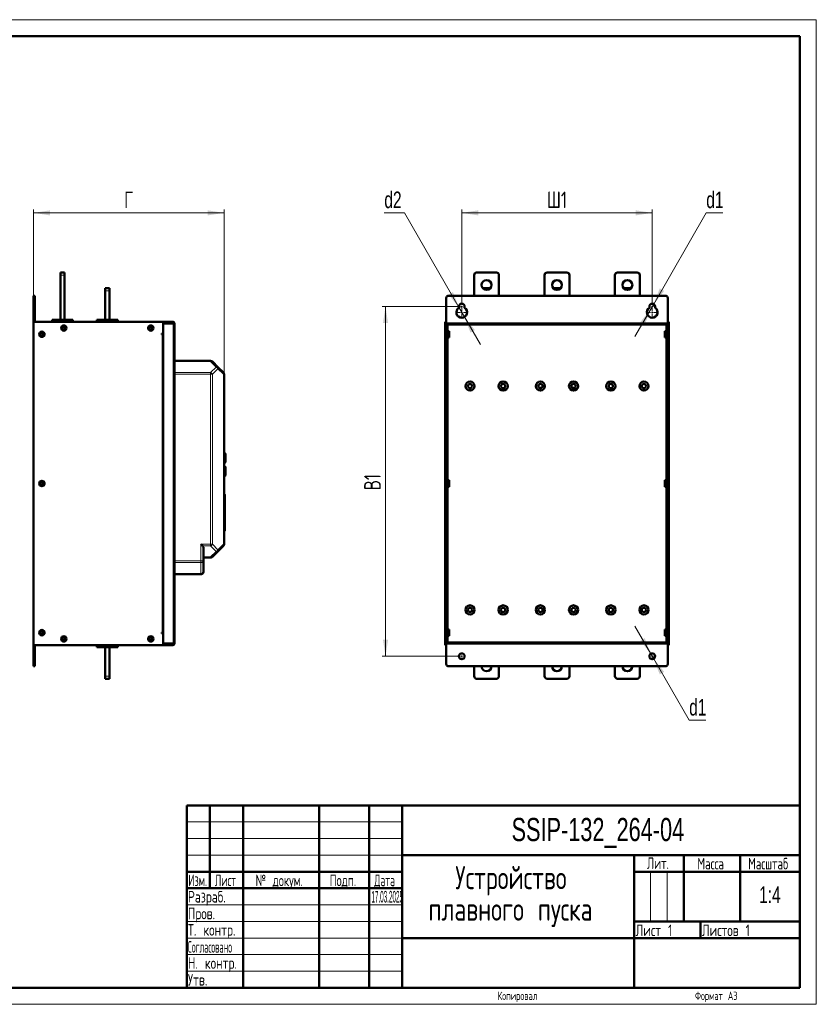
# Model space of a CAD drawing. Header units: millimetres. Extents: x 0 to 420, y 0 to 297.
# Tile 12 of 12: x 180 to 420, y 0 to 297. Entities that reach past the tile are written whole.
import ezdxf

# ---------------------------------------------------------------- set-up
doc = ezdxf.new("R2010")
doc.units = ezdxf.units.MM
doc.styles.add('SLDTEXTSTYLE0', font='TXT', dxfattribs={"width": 0.7, "bigfont": 'bigfont'})
doc.styles.add('SLDTEXTSTYLE1', font='TXT', dxfattribs={"width": 0.7})
doc.styles.add('SLDTEXTSTYLE2', font='TXT', dxfattribs={"width": 0.579176, "bigfont": 'bigfont'})
doc.styles.add('SLDTEXTSTYLE3', font='TXT', dxfattribs={"width": 0.646923, "bigfont": 'bigfont'})
doc.styles.add('SLDTEXTSTYLE4', font='TXT', dxfattribs={"width": 0.570891, "bigfont": 'bigfont'})
doc.styles.add('SLDTEXTSTYLE5', font='TXT', dxfattribs={"width": 0.585996, "bigfont": 'bigfont'})
doc.styles.add('SLDTEXTSTYLE6', font='TXT', dxfattribs={"width": 0.326651})
doc.styles.add('SLDTEXTSTYLE7', font='TXT', dxfattribs={"width": 0.485474, "bigfont": 'bigfont'})
doc.dimstyles.new('SLDDIMSTYLE0', dxfattribs={"dimtxt": 5, "dimasz": 5, "dimexe": 0, "dimexo": 0.0625, "dimgap": 1.25, "dimtad": 2, "dimdec": 1, "dimlfac": 4, "dimrnd": 1e-09, "dimzin": 12, "dimdsep": 46, "dimtxsty": 'SLDTEXTSTYLE1', "dimsah": 1, "dimcen": 0.09, "dimadec": 0, "dimazin": 3, "dimtfac": 1, "dimtdec": 3, "dimtofl": 0, "dimtmove": 0, "dimatfit": 3, "dimfxl": 1, "dimfrac": 2, "dimtolj": 1, "dimtzin": 12, "dimarcsym": 0})
doc.dimstyles.new('SLDDIMSTYLE1', dxfattribs={"dimtxt": 5, "dimasz": 5, "dimexe": 0, "dimexo": 0.0625, "dimgap": 1.25, "dimtad": 0, "dimtih": 1, "dimtoh": 1, "dimdec": 1, "dimlfac": 4, "dimrnd": 1e-09, "dimzin": 12, "dimdsep": 46, "dimtxsty": 'SLDTEXTSTYLE1', "dimsah": 1, "dimcen": 0, "dimadec": 0, "dimazin": 3, "dimtfac": 1, "dimtdec": 3, "dimtmove": 0, "dimatfit": 3, "dimfxl": 1, "dimfrac": 2, "dimtolj": 1, "dimtzin": 12, "dimarcsym": 0})

# ---------------------------------------------------------------- blocks, each defined once
blk = doc.blocks.new('SW_NOTE_0')
at = {"color": 0, "linetype": 'Continuous', "lineweight": 0, "char_height": 7, "attachment_point": 2, "style": 'SLDTEXTSTYLE0'}
for s, insert in [('Устройство', (21.44, 9)), ('плавного пуска', (21.31, -0.5))]:
    blk.add_mtext(s, dxfattribs=dict(at, insert=insert))
blk = doc.blocks.new('_D_2')
at = {"color": 7, "linetype": 'Continuous', "lineweight": 0}
for p, q in [((183.76, 213.74), (183.76, 239.73)), ((183.76, 238.73), (241.26, 238.73)), ((241.26, 190.05), (241.26, 239.73))]:
    blk.add_line(p, q, dxfattribs=at)
at = {"color": 7, "linetype": 'Continuous', "lineweight": 18}
for points in [[(183.76, 238.73), (188.76, 237.96), (188.76, 239.5)], [(241.26, 238.73), (236.26, 239.5), (236.26, 237.96)]]:
    blk.add_solid(points, dxfattribs=at)
at = {"color": 7, "linetype": 'Continuous', "lineweight": 18, "insert": (211.09, 245.17), "char_height": 5, "attachment_point": 1, "style": 'SLDTEXTSTYLE0'}
blk.add_mtext('Г', dxfattribs=at)
blk = doc.blocks.new('_D_3')
at = {"color": 7, "linetype": 'Continuous', "lineweight": 0}
for p, q in [((311.84, 210.48), (288.98, 210.48)), ((289.98, 210.48), (289.98, 104.98)), ((311.84, 104.98), (288.98, 104.98))]:
    blk.add_line(p, q, dxfattribs=at)
at = {"color": 7, "linetype": 'Continuous', "lineweight": 18}
for points in [[(289.98, 210.48), (289.21, 205.48), (290.75, 205.48)], [(289.98, 104.98), (290.75, 109.98), (289.21, 109.98)]]:
    blk.add_solid(points, dxfattribs=at)
at = {"color": 7, "linetype": 'Continuous', "lineweight": 18, "insert": (283.53, 155.06), "char_height": 5, "attachment_point": 1, "rotation": 90, "style": 'SLDTEXTSTYLE0'}
blk.add_mtext('В1', dxfattribs=at)
blk = doc.blocks.new('_D_4')
at = {"color": 7, "linetype": 'Continuous', "lineweight": 0}
for p, q in [((312.98, 211.61), (312.98, 239.73)), ((312.98, 238.73), (370.48, 238.73)), ((370.48, 211.61), (370.48, 239.73))]:
    blk.add_line(p, q, dxfattribs=at)
at = {"color": 7, "linetype": 'Continuous', "lineweight": 18}
for points in [[(312.98, 238.73), (317.98, 237.96), (317.98, 239.5)], [(370.48, 238.73), (365.48, 239.5), (365.48, 237.96)]]:
    blk.add_solid(points, dxfattribs=at)
at = {"color": 7, "linetype": 'Continuous', "lineweight": 18, "insert": (338.71, 245.17), "char_height": 5, "attachment_point": 1, "style": 'SLDTEXTSTYLE0'}
blk.add_mtext('Ш1', dxfattribs=at)
blk = doc.blocks.new('_D_5')
at = {"color": 7, "linetype": 'Continuous', "lineweight": 0}
for p, q in [((370.04, 105.73), (365.23, 114.06)), ((370.04, 105.73), (370.92, 104.22)), ((370.92, 104.22), (381.63, 85.66)), ((381.63, 85.66), (386.61, 85.66))]:
    blk.add_line(p, q, dxfattribs=at)
at = {"color": 7, "linetype": 'Continuous', "lineweight": 18}
for points in [[(370.04, 105.73), (368.21, 110.45), (366.87, 109.68)], [(370.92, 104.22), (372.75, 99.5), (374.08, 100.27)]]:
    blk.add_solid(points, dxfattribs=at)
at = {"color": 7, "linetype": 'Continuous', "lineweight": 18, "insert": (381.63, 92.1), "char_height": 5, "attachment_point": 1, "style": 'SLDTEXTSTYLE1'}
blk.add_mtext('d1', dxfattribs=at)
blk = doc.blocks.new('_D_6')
at = {"color": 7, "linetype": 'Continuous', "lineweight": 0}
for p, q in [((370.92, 211.23), (386.79, 238.73)), ((386.79, 238.73), (391.76, 238.73)), ((370.04, 209.72), (370.92, 211.23)), ((370.04, 209.72), (365.23, 201.39))]:
    blk.add_line(p, q, dxfattribs=at)
at = {"color": 7, "linetype": 'Continuous', "lineweight": 18}
for points in [[(370.92, 211.23), (374.08, 215.18), (372.75, 215.95)], [(370.04, 209.72), (366.87, 205.77), (368.21, 205)]]:
    blk.add_solid(points, dxfattribs=at)
at = {"color": 7, "linetype": 'Continuous', "lineweight": 18, "insert": (386.79, 245.17), "char_height": 5, "attachment_point": 1, "style": 'SLDTEXTSTYLE1'}
blk.add_mtext('d1', dxfattribs=at)
blk = doc.blocks.new('_D_7')
at = {"color": 7, "linetype": 'Continuous', "lineweight": 0}
for p, q in [((295.66, 238.73), (289.62, 238.73)), ((312.17, 210.13), (295.66, 238.73)), ((313.79, 207.32), (312.17, 210.13)), ((313.79, 207.32), (318.6, 198.99))]:
    blk.add_line(p, q, dxfattribs=at)
at = {"color": 7, "linetype": 'Continuous', "lineweight": 18}
blk.add_arc((312.98, 208.73), 1.62, 88.3925, 122.2264, dxfattribs=at)
for points in [[(312.17, 210.13), (310.33, 214.85), (309, 214.08)], [(313.79, 207.32), (315.62, 202.6), (316.96, 203.37)]]:
    blk.add_solid(points, dxfattribs=at)
at = {"color": 7, "linetype": 'Continuous', "lineweight": 18, "insert": (289.62, 245.17), "char_height": 5, "attachment_point": 1, "style": 'SLDTEXTSTYLE1'}
blk.add_mtext('d2', dxfattribs=at)
blk = doc.blocks.new('SW_CENTERMARKSYMBOL_6')
at = {"color": 0, "linetype": 'Continuous', "lineweight": 18}
for p, q in [((-0.5, 0), (-1.125, 0)), ((0, 0), (-0.25, 0)), ((0, 0.5), (0, 1.125)), ((0, 0), (0, 0.25)), ((0, 0), (0, -0.25)), ((0, 0), (0.25, 0)), ((0.5, 0), (1.125, 0)), ((0, -0.5), (0, -1.125))]:
    blk.add_line(p, q, dxfattribs=at)
blk = doc.blocks.new('SW_CENTERMARKSYMBOL_7')
at = {"color": 0, "linetype": 'Continuous', "lineweight": 18}
for p, q in [((-0.5, 0), (-1.875, 0)), ((0, 0), (-0.25, 0)), ((0, 0.5), (0, 1.875)), ((0, 0), (0, 0.25)), ((0, 0), (0, -0.25)), ((0, 0), (0.25, 0)), ((0.5, 0), (1.875, 0)), ((0, -0.5), (0, -1.875))]:
    blk.add_line(p, q, dxfattribs=at)
blk = doc.blocks.new('SW_CENTERMARKSYMBOL_8')
at = {"color": 0, "linetype": 'Continuous', "lineweight": 18}
for p, q in [((-0.5, 0), (-1.125, 0)), ((0, 0), (-0.25, 0)), ((0, 0.5), (0, 1.125)), ((0, 0), (0, 0.25)), ((0, 0), (0, -0.25)), ((0, 0), (0.25, 0)), ((0.5, 0), (1.125, 0)), ((0, -0.5), (0, -1.125))]:
    blk.add_line(p, q, dxfattribs=at)
blk = doc.blocks.new('SW_CENTERMARKSYMBOL_9')
at = {"color": 0, "linetype": 'Continuous', "lineweight": 18}
for p, q in [((-0.5, 0), (-1.875, 0)), ((0, 0), (-0.25, 0)), ((0, 0.5), (0, 1.875)), ((0, 0), (0, 0.25)), ((0, 0), (0, -0.25)), ((0, 0), (0.25, 0)), ((0.5, 0), (1.875, 0)), ((0, -0.5), (0, -1.875))]:
    blk.add_line(p, q, dxfattribs=at)
blk = doc.blocks.new('SW_CENTERMARKSYMBOL_10')
at = {"color": 0, "linetype": 'Continuous', "lineweight": 18}
for p, q in [((-0.5, 0), (-1.125, 0)), ((0, 0), (-0.25, 0)), ((0, 0.5), (0, 1.125)), ((0, 0), (0, 0.25)), ((0, 0), (0, -0.25)), ((0, 0), (0.25, 0)), ((0.5, 0), (1.125, 0)), ((0, -0.5), (0, -1.125))]:
    blk.add_line(p, q, dxfattribs=at)
blk = doc.blocks.new('SW_CENTERMARKSYMBOL_11')
at = {"color": 0, "linetype": 'Continuous', "lineweight": 18}
for p, q in [((-0.5, 0), (-1.125, 0)), ((0, 0), (-0.25, 0)), ((0, 0.5), (0, 1.125)), ((0, 0), (0, 0.25)), ((0, 0), (0, -0.25)), ((0, 0), (0.25, 0)), ((0.5, 0), (1.125, 0)), ((0, -0.5), (0, -1.125))]:
    blk.add_line(p, q, dxfattribs=at)

msp = doc.modelspace()

# ---------------------------------------------------------------- linework, layer by layer
at = {"color": 7, "linetype": 'Continuous', "lineweight": 18}
for p, q in [((0, 297), (420, 297)), ((420, 297), (420, 0)), ((230, 55), (295, 55)), ((230, 50), (295, 50)), ((230, 45), (295, 45)), ((370, 40), (370, 25)), ((375, 40), (375, 25)), ((230, 30), (295, 30)), ((230, 25), (295, 25)), ((230, 20), (295, 20)), ((230, 15), (295, 15)), ((230, 10), (295, 10)), ((0, 0), (420, 0))]:
    msp.add_line(p, q, dxfattribs=at)
at = {"color": 7, "linetype": 'Continuous', "lineweight": 50}
for p, q in [((415, 292), (20, 292)), ((415, 5), (415, 292)), ((193.138, 220.726), (191.888, 220.726)), ((191.888, 220.726), (191.888, 219.976)), ((191.888, 219.976), (191.888, 206.476)), ((193.138, 220.726), (193.138, 219.976)), ((193.138, 219.976), (193.138, 206.476)), ((316.728, 213.726), (316.728, 219.976)), ((317.478, 220.726), (323.478, 220.726)), ((324.228, 219.976), (324.228, 213.726)), ((337.978, 213.726), (337.978, 219.976)), ((338.728, 220.726), (344.728, 220.726)), ((345.478, 219.976), (345.478, 213.726)), ((359.228, 213.726), (359.228, 219.976)), ((359.978, 220.726), (365.978, 220.726)), ((366.728, 219.976), (366.728, 213.726)), ((206.638, 215.976), (205.388, 215.976)), ((205.388, 215.226), (205.388, 215.976)), ((205.388, 206.476), (205.388, 215.226)), ((206.638, 215.226), (206.638, 215.976)), ((206.638, 215.226), (206.638, 206.476)), ((321.596, 215.976), (319.36, 215.976)), ((342.846, 215.976), (340.61, 215.976)), ((364.096, 215.976), (361.86, 215.976)), ((184.138, 213.726), (183.763, 213.726)), ((183.763, 213.726), (183.763, 213.101)), ((183.763, 205.851), (183.763, 213.101)), ((184.138, 213.726), (184.138, 213.101)), ((184.138, 213.101), (184.138, 205.851)), ((308.29, 213.101), (308.29, 205.526)), ((374.54, 213.726), (308.915, 213.726)), ((375.165, 205.526), (375.165, 213.101)), ((312.103, 210.095), (312.103, 210.476)), ((313.853, 210.476), (313.853, 210.095)), ((369.603, 210.095), (369.603, 210.476)), ((371.353, 210.476), (371.353, 210.095)), ((183.763, 205.851), (222.888, 205.851)), ((183.763, 108.351), (183.763, 205.851)), ((195.638, 206.476), (189.388, 206.476)), ((189.388, 205.851), (189.388, 206.476)), ((195.638, 206.476), (195.638, 205.851)), ((196.673, 205.851), (196.673, 205.876)), ((196.708, 205.851), (196.708, 205.876)), ((196.812, 205.876), (196.708, 205.876)), ((196.812, 205.851), (196.812, 205.876)), ((197.044, 205.851), (197.044, 205.876)), ((199.243, 205.876), (197.044, 205.876)), ((199.243, 205.851), (199.243, 205.876)), ((209.138, 206.476), (202.888, 206.476)), ((202.888, 205.851), (202.888, 206.476)), ((209.138, 206.476), (209.138, 205.851)), ((210.173, 205.851), (210.173, 205.876)), ((210.208, 205.851), (210.208, 205.876)), ((210.312, 205.876), (210.208, 205.876)), ((210.312, 205.851), (210.312, 205.876)), ((210.412, 205.851), (210.412, 205.876)), ((211.475, 205.876), (210.412, 205.876)), ((211.475, 205.851), (211.475, 205.876)), ((212.121, 205.851), (212.121, 205.876)), ((212.708, 205.876), (212.708, 205.851)), ((212.743, 205.876), (212.739, 205.876)), ((212.743, 205.851), (212.743, 205.876)), ((225.838, 205.851), (222.888, 205.851)), ((222.888, 205.851), (222.888, 205.374)), ((222.888, 205.551), (225.838, 205.551)), ((222.888, 108.828), (222.888, 205.374)), ((222.888, 205.374), (225.838, 205.374)), ((223.188, 205.426), (223.188, 205.374)), ((225.838, 205.551), (225.838, 205.851)), ((225.963, 205.426), (226.263, 205.426)), ((226.263, 205.426), (226.263, 108.776)), ((307.978, 205.374), (307.978, 108.828)), ((307.978, 205.374), (307.99, 205.374)), ((307.99, 205.851), (308.29, 205.851)), ((307.99, 205.851), (307.99, 108.351)), ((308.29, 108.351), (308.29, 205.851)), ((375.165, 205.101), (308.29, 205.101)), ((375.465, 205.851), (375.165, 205.851)), ((375.165, 205.851), (375.165, 108.351)), ((375.465, 108.351), (375.465, 205.851)), ((375.478, 205.374), (375.465, 205.374)), ((375.478, 108.828), (375.478, 205.374)), ((222.888, 202.251), (222.388, 202.251)), ((222.388, 202.251), (222.388, 202.101)), ((222.388, 202.101), (222.538, 202.101)), ((222.888, 202.101), (222.538, 202.101)), ((308.903, 204.914), (308.29, 204.914)), ((308.29, 204.726), (308.29, 109.476)), ((308.29, 204.726), (308.665, 204.726)), ((308.353, 204.726), (308.353, 204.914)), ((308.653, 204.914), (308.653, 204.726)), ((308.665, 204.726), (308.665, 109.476)), ((308.665, 204.726), (308.715, 204.726)), ((309.165, 203.089), (308.665, 203.089)), ((308.715, 204.726), (308.903, 204.726)), ((308.903, 204.726), (308.903, 204.914)), ((309.165, 201.114), (309.165, 203.089)), ((374.79, 203.089), (374.29, 203.089)), ((374.29, 203.089), (374.29, 202.101)), ((374.29, 202.101), (374.29, 201.114)), ((375.165, 204.914), (374.553, 204.914)), ((374.553, 204.914), (374.553, 204.726)), ((374.553, 204.726), (374.74, 204.726)), ((374.79, 204.726), (374.74, 204.726)), ((374.79, 109.476), (374.79, 204.726)), ((375.165, 204.726), (374.79, 204.726)), ((374.803, 204.726), (374.803, 204.914)), ((375.103, 204.914), (375.103, 204.726)), ((375.165, 109.476), (375.165, 204.726)), ((308.665, 201.114), (309.165, 201.114)), ((374.29, 201.114), (374.79, 201.114)), ((226.263, 194.101), (237.203, 194.101)), ((237.733, 193.881), (239.388, 192.226)), ((239.388, 192.226), (241.044, 190.571)), ((241.263, 190.04), (241.263, 138.787)), ((241.266, 184.989), (241.263, 184.989)), ((336.313, 185.976), (336.478, 185.976)), ((336.478, 185.976), (336.478, 185.876)), ((336.478, 185.976), (337.143, 185.976)), ((346.313, 185.976), (346.978, 185.976)), ((346.978, 185.876), (346.978, 185.976)), ((346.978, 185.976), (347.143, 185.976)), ((241.263, 183.271), (241.266, 183.271)), ((241.266, 183.801), (241.266, 183.271)), ((241.266, 179.901), (241.263, 179.901)), ((241.266, 179.901), (241.266, 179.401)), ((241.266, 179.401), (241.266, 174.603)), ((241.266, 174.427), (241.266, 172.401)), ((241.266, 172.401), (241.266, 171.901)), ((241.263, 171.901), (241.266, 171.901)), ((241.52, 166.235), (241.263, 166.249)), ((241.263, 163.354), (241.52, 163.367)), ((241.638, 165.001), (241.663, 165.001)), ((241.638, 164.551), (241.663, 164.551)), ((241.52, 162.235), (241.263, 162.249)), ((241.263, 159.354), (241.52, 159.367)), ((241.266, 158.581), (241.263, 158.581)), ((241.266, 158.581), (241.266, 158.051)), ((309.165, 158.089), (308.665, 158.089)), ((309.165, 156.114), (309.165, 158.089)), ((374.79, 158.089), (374.29, 158.089)), ((374.29, 158.089), (374.29, 157.101)), ((241.263, 156.864), (241.266, 156.864)), ((308.665, 156.114), (309.165, 156.114)), ((374.29, 157.101), (374.29, 156.114)), ((374.29, 156.114), (374.79, 156.114)), ((241.513, 153.765), (241.263, 153.765)), ((241.513, 149.451), (241.263, 149.451)), ((241.513, 145.645), (241.263, 145.645)), ((241.263, 142.811), (241.513, 142.811)), ((235.013, 137.726), (235.013, 133.787)), ((241.044, 138.256), (239.388, 136.601)), ((237.203, 134.726), (235.013, 134.726)), ((235.013, 133.787), (235.013, 130.476)), ((239.388, 136.601), (237.733, 134.946)), ((226.263, 129.726), (234.263, 129.726)), ((309.165, 113.089), (308.665, 113.089)), ((309.165, 111.114), (309.165, 113.089)), ((374.79, 113.089), (374.29, 113.089)), ((374.29, 113.089), (374.29, 112.101)), ((222.538, 112.101), (222.388, 112.101)), ((222.388, 112.101), (222.388, 111.951)), ((222.388, 111.951), (222.888, 111.951)), ((222.538, 112.101), (222.888, 112.101)), ((308.665, 111.114), (309.165, 111.114)), ((374.29, 112.101), (374.29, 111.114)), ((374.29, 111.114), (374.79, 111.114)), ((222.888, 108.351), (183.763, 108.351)), ((183.763, 102.601), (183.763, 108.351)), ((184.138, 108.351), (184.138, 102.601)), ((202.888, 107.726), (202.888, 108.351)), ((202.888, 107.726), (209.138, 107.726)), ((205.388, 107.726), (205.388, 98.976)), ((206.638, 98.976), (206.638, 107.726)), ((209.138, 107.726), (209.138, 108.351)), ((210.173, 108.351), (210.173, 108.326)), ((210.785, 108.351), (210.785, 108.326)), ((210.785, 108.326), (212.487, 108.326)), ((212.604, 108.351), (212.604, 108.326)), ((212.604, 108.326), (212.708, 108.326)), ((212.708, 108.351), (212.708, 108.326)), ((225.838, 108.828), (222.888, 108.828)), ((222.888, 108.828), (222.888, 108.351)), ((222.888, 108.651), (225.838, 108.651)), ((222.888, 108.351), (225.838, 108.351)), ((225.838, 108.351), (225.838, 108.651)), ((225.963, 108.776), (226.263, 108.776)), ((307.978, 108.828), (307.99, 108.828)), ((307.99, 108.351), (308.29, 108.351)), ((308.29, 109.476), (308.665, 109.476)), ((308.29, 109.289), (308.903, 109.289)), ((308.29, 109.101), (375.165, 109.101)), ((308.29, 108.676), (308.29, 102.601)), ((308.353, 109.289), (308.353, 109.476)), ((308.653, 109.476), (308.653, 109.289)), ((308.665, 109.476), (308.715, 109.476)), ((308.903, 109.476), (308.715, 109.476)), ((308.903, 109.289), (308.903, 109.476)), ((374.553, 109.476), (374.553, 109.289)), ((374.74, 109.476), (374.553, 109.476)), ((374.553, 109.289), (375.165, 109.289)), ((374.79, 109.476), (374.74, 109.476)), ((375.165, 109.476), (374.79, 109.476)), ((374.803, 109.289), (374.803, 109.476)), ((375.103, 109.476), (375.103, 109.289)), ((375.165, 102.601), (375.165, 108.676)), ((375.465, 108.351), (375.165, 108.351)), ((375.478, 108.828), (375.465, 108.828)), ((183.763, 102.601), (183.763, 101.976)), ((183.763, 101.976), (184.138, 101.976)), ((184.138, 102.601), (184.138, 101.976)), ((308.915, 101.976), (374.54, 101.976)), ((316.728, 98.976), (316.728, 101.976)), ((324.228, 101.976), (324.228, 98.976)), ((337.978, 98.976), (337.978, 101.976)), ((345.478, 101.976), (345.478, 98.976)), ((359.228, 98.976), (359.228, 101.976)), ((366.728, 101.976), (366.728, 98.976)), ((205.388, 98.976), (205.388, 98.226)), ((206.638, 98.226), (205.388, 98.226)), ((206.638, 98.226), (206.638, 98.976)), ((323.478, 98.226), (317.478, 98.226)), ((344.728, 98.226), (338.728, 98.226)), ((365.978, 98.226), (359.978, 98.226)), ((230, 60), (415, 60)), ((230, 60), (230, 5)), ((237, 35), (237, 60)), ((247, 60), (247, 5)), ((270, 60), (270, 5)), ((285, 60), (285, 5)), ((295, 60), (295, 5)), ((295, 45), (415, 45)), ((365, 45), (365, 5)), ((380, 45), (380, 25)), ((397, 45), (397, 25)), ((230, 40), (295, 40)), ((365, 40), (415, 40)), ((230, 35), (295, 35)), ((365, 25), (415, 25)), ((385, 25), (385, 20)), ((295, 20), (415, 20)), ((20, 5), (415, 5))]:
    msp.add_line(p, q, dxfattribs=at)
at = {"color": 9, "linetype": 'Continuous', "lineweight": 18}
for p, q in [((193.138, 219.976), (191.888, 219.976)), ((205.388, 215.226), (206.638, 215.226)), ((183.763, 213.101), (184.138, 213.101)), ((225.838, 205.374), (225.838, 108.828)), ((375.165, 205.526), (308.29, 205.526)), ((308.29, 205.051), (375.165, 205.051)), ((222.538, 112.101), (222.538, 202.101)), ((308.715, 203.089), (308.715, 204.726)), ((374.74, 204.726), (374.74, 203.089)), ((308.715, 158.089), (308.715, 201.114)), ((374.74, 201.114), (374.74, 158.089)), ((237.203, 193.881), (226.263, 193.881)), ((237.203, 193.881), (238.858, 192.226)), ((226.263, 190.571), (237.203, 190.571)), ((238.858, 192.226), (237.203, 190.571)), ((239.388, 191.696), (237.733, 190.04)), ((241.044, 190.04), (239.388, 191.696)), ((237.203, 190.04), (226.263, 190.04)), ((237.203, 190.04), (237.203, 138.787)), ((237.733, 190.04), (237.203, 190.04)), ((237.733, 190.04), (237.733, 138.787)), ((241.044, 190.04), (241.044, 138.787)), ((241.263, 183.801), (241.266, 183.801)), ((241.263, 179.401), (241.266, 179.401)), ((241.266, 172.401), (241.263, 172.401)), ((241.52, 163.367), (241.52, 166.235)), ((241.52, 160.801), (241.52, 162.235)), ((241.52, 159.367), (241.52, 160.801)), ((241.266, 158.051), (241.263, 158.051)), ((308.715, 113.089), (308.715, 156.114)), ((374.74, 156.114), (374.74, 113.089)), ((241.513, 143.954), (241.263, 143.954)), ((234.263, 138.787), (237.203, 138.787)), ((234.263, 133.787), (234.263, 138.787)), ((237.203, 138.256), (234.794, 138.256)), ((237.203, 138.787), (237.733, 138.787)), ((237.203, 138.256), (238.858, 136.601)), ((237.733, 138.787), (239.388, 137.131)), ((239.388, 137.131), (241.044, 138.787)), ((226.263, 133.787), (234.263, 133.787)), ((234.263, 133.787), (235.013, 133.787)), ((237.203, 134.946), (235.013, 134.946)), ((238.858, 136.601), (237.203, 134.946)), ((226.263, 133.256), (234.263, 133.256)), ((234.263, 133.256), (234.263, 129.946)), ((226.263, 129.946), (234.263, 129.946)), ((308.715, 109.476), (308.715, 111.114)), ((374.74, 111.114), (374.74, 109.476)), ((212.487, 108.351), (212.487, 108.326)), ((375.165, 109.151), (308.29, 109.151)), ((308.29, 108.676), (375.165, 108.676)), ((184.138, 102.601), (183.763, 102.601)), ((206.638, 98.976), (205.388, 98.976))]:
    msp.add_line(p, q, dxfattribs=at)
at = {"color": 7, "linetype": 'Continuous', "lineweight": 50, "flags": 128}
msp.add_lwpolyline([(222.888, 205.426), (222.897, 205.509), (222.907, 205.551)], dxfattribs=at)
at = {"color": 7, "linetype": 'Continuous', "lineweight": 50}
for centre, radius in [((320.478, 216.976), 1.5), ((341.728, 216.976), 1.5), ((362.978, 216.976), 1.5), ((186.263, 202.101), 0.812), ((186.263, 202.101), 0.562), ((186.263, 202.101), 0.412), ((192.888, 203.976), 0.812), ((192.888, 203.976), 0.562), ((192.888, 203.976), 0.4), ((219.138, 203.976), 0.812), ((219.138, 203.976), 0.562), ((219.138, 203.976), 0.4), ((315.478, 186.476), 1.375), ((315.478, 186.476), 0.65), ((325.478, 186.476), 1.375), ((325.478, 186.476), 0.65), ((336.728, 186.476), 1.375), ((336.728, 186.476), 0.65), ((346.728, 186.476), 1.375), ((346.728, 186.476), 0.65), ((357.978, 186.476), 1.375), ((357.978, 186.476), 0.65), ((367.978, 186.476), 1.375), ((367.978, 186.476), 0.65), ((186.263, 157.101), 0.813), ((186.263, 157.101), 0.562), ((186.263, 157.101), 0.412), ((315.478, 118.976), 1.375), ((315.478, 118.976), 0.65), ((325.478, 118.976), 1.375), ((325.478, 118.976), 0.65), ((336.728, 118.976), 1.375), ((336.728, 118.976), 0.65), ((346.728, 118.976), 1.375), ((346.728, 118.976), 0.65), ((357.978, 118.976), 1.375), ((357.978, 118.976), 0.65), ((367.978, 118.976), 1.375), ((367.978, 118.976), 0.65), ((186.263, 112.101), 0.812), ((186.263, 112.101), 0.562), ((186.263, 112.101), 0.413), ((192.888, 110.226), 0.812), ((192.888, 110.226), 0.562), ((192.888, 110.226), 0.4), ((219.138, 110.226), 0.812), ((219.138, 110.226), 0.562), ((219.138, 110.226), 0.4), ((312.978, 104.976), 0.875), ((370.478, 104.976), 0.875)]:
    msp.add_circle(centre, radius, dxfattribs=at)
for centre, radius, start, end in [((317.478, 219.976), 0.75, 90, 180), ((323.478, 219.976), 0.75, 0, 90), ((338.728, 219.976), 0.75, 90, 180), ((344.728, 219.976), 0.75, 0, 90), ((359.978, 219.976), 0.75, 90, 180), ((365.978, 219.976), 0.75, 0, 90), ((308.915, 213.101), 0.625, 90, 180), ((312.978, 210.476), 0.875, 0, 180), ((370.478, 210.476), 0.875, 0, 180), ((374.54, 213.101), 0.625, 0, 90), ((312.978, 208.726), 1.625, 122.57897, 57.42103), ((370.478, 208.726), 1.625, 122.57897, 57.42103), ((222.938, 205.401), 0.05, 180, 212.38013), ((223.313, 205.426), 0.125, 90, 180), ((237.203, 193.351), 0.75, 45, 90), ((240.513, 190.04), 0.75, 0, 45), ((241.513, 166.11), 0.125, 0, 87), ((241.513, 163.492), 0.125, 273, 360), ((241.513, 162.11), 0.125, 0, 87), ((241.513, 159.492), 0.125, 273, 0), ((240.513, 138.787), 0.75, 315, 360), ((237.203, 135.476), 0.75, 270, 315.00001), ((234.263, 130.476), 0.75, 270, 360), ((222.938, 108.801), 0.05, 147.61987, 180), ((308.915, 102.601), 0.625, 180, 270), ((320.478, 101.976), 1.5, 180, 0), ((341.728, 101.976), 1.5, 180, 0), ((362.978, 101.976), 1.5, 180, 0), ((374.54, 102.601), 0.625, 270, 0), ((317.478, 98.976), 0.75, 180, 270), ((323.478, 98.976), 0.75, 270, 0), ((338.728, 98.976), 0.75, 180, 270), ((344.728, 98.976), 0.75, 270, 0), ((359.978, 98.976), 0.75, 180, 270), ((365.978, 98.976), 0.75, 270, 0)]:
    msp.add_arc(centre, radius, start, end, dxfattribs=at)
at = {"color": 9, "linetype": 'Continuous', "lineweight": 18}
for centre, radius, start, end in [((239.008, 191.961), 0.464, 325.14306, 34.85694), ((238.294, 137.696), 1.232, 297.27378, 332.72622)]:
    msp.add_arc(centre, radius, start, end, dxfattribs=at)
at = {"color": 7, "linetype": 'Continuous', "lineweight": 50}
for points, knots in [([(197.044, 205.876), (197.027, 205.876), (196.986, 205.876), (196.926, 205.876), (196.875, 205.876), (196.835, 205.876), (196.815, 205.876), (196.813, 205.876), (196.812, 205.876)], [0, 0, 0, 0, 0.1229277, 0.3032892, 0.4479674, 0.592146, 0.8328312, 1, 1, 1, 1]), ([(210.412, 205.876), (210.398, 205.876), (210.368, 205.876), (210.332, 205.876), (210.315, 205.876), (210.313, 205.876), (210.312, 205.876)], [0, 0, 0, 0, 0.2689364, 0.5392011, 0.8080127, 1, 1, 1, 1]), ([(241.638, 164.801), (241.638, 164.966), (241.638, 165.219), (241.638, 165.524), (241.638, 165.734), (241.638, 165.903), (241.638, 166.066), (241.638, 166.093), (241.638, 166.11)], [0, 0, 0, 0, 0.2394568, 0.3683607, 0.5, 0.6316393, 0.7605432, 1, 1, 1, 1]), ([(241.638, 163.492), (241.638, 163.509), (241.638, 163.536), (241.638, 163.699), (241.638, 163.868), (241.638, 164.078), (241.638, 164.383), (241.638, 164.636), (241.638, 164.801)], [0, 0, 0, 0, 0.2394568, 0.3683607, 0.5, 0.6316393, 0.7605432, 1, 1, 1, 1]), ([(241.638, 160.801), (241.638, 160.966), (241.638, 161.219), (241.638, 161.524), (241.638, 161.734), (241.638, 161.903), (241.638, 162.066), (241.638, 162.093), (241.638, 162.11)], [0, 0, 0, 0, 0.2394568, 0.3683607, 0.5, 0.6316393, 0.7605432, 1, 1, 1, 1]), ([(241.638, 159.492), (241.638, 159.509), (241.638, 159.536), (241.638, 159.699), (241.638, 159.868), (241.638, 160.078), (241.638, 160.383), (241.638, 160.636), (241.638, 160.801)], [0, 0, 0, 0, 0.2394568, 0.3683607, 0.5, 0.6316393, 0.7605432, 1, 1, 1, 1]), ([(241.663, 161.237), (241.663, 161.253), (241.663, 161.273), (241.663, 161.295), (241.663, 161.3)], [0, 0, 0, 0, 0.7459548, 1, 1, 1, 1]), ([(241.513, 153.747), (241.513, 153.752), (241.513, 153.777), (241.513, 153.66), (241.513, 153.415), (241.513, 153.077), (241.513, 152.528), (241.513, 151.758), (241.513, 151.09), (241.513, 150.551), (241.513, 150.113), (241.513, 149.774), (241.513, 149.586), (241.513, 149.539)], [0, 0, 0, 0, 0.04394831, 0.19536996, 0.27216738, 0.34885469, 0.48569583, 0.60446557, 0.73460331, 0.80329839, 0.87206223, 0.96790869, 1, 1, 1, 1]), ([(241.513, 149.451), (241.513, 149.293), (241.513, 148.89), (241.513, 148.214), (241.513, 147.506), (241.513, 146.876), (241.513, 146.253), (241.513, 145.87), (241.513, 145.645)], [0, 0, 0, 0, 0.1250906, 0.3179914, 0.510708, 0.6533693, 0.7958207, 1, 1, 1, 1]), ([(241.513, 145.645), (241.513, 145.512), (241.513, 145.141), (241.513, 144.538), (241.513, 144.168), (241.513, 143.954)], [0, 0, 0, 0, 0.1892578, 0.5302376, 1, 1, 1, 1]), ([(241.513, 143.954), (241.513, 143.876), (241.513, 143.641), (241.513, 143.323), (241.513, 143.028), (241.513, 142.814), (241.513, 142.838), (241.513, 142.846)], [0, 0, 0, 0, 0.1148571, 0.3461682, 0.577647, 0.8651323, 1, 1, 1, 1]), ([(234.794, 138.256), (234.714, 138.336), (234.55, 138.5), (234.361, 138.689), (234.263, 138.787)], [0, 0, 0, 0, 0.4814571, 1, 1, 1, 1]), ([(234.794, 138.256), (234.857, 138.177), (234.988, 138.013), (235.005, 137.824), (235.013, 137.726)], [0, 0, 0, 0, 0.4814571, 1, 1, 1, 1]), ([(210.173, 108.326), (210.173, 108.326), (210.175, 108.326), (210.196, 108.326), (210.26, 108.326), (210.346, 108.326), (210.467, 108.326), (210.612, 108.326), (210.714, 108.326), (210.785, 108.326)], [0, 0, 0, 0, 0.0489036, 0.246092, 0.3672692, 0.5506857, 0.701734, 0.7948716, 1, 1, 1, 1]), ([(212.487, 108.326), (212.504, 108.326), (212.531, 108.326), (212.565, 108.326), (212.588, 108.326), (212.602, 108.326), (212.603, 108.326), (212.604, 108.326)], [0, 0, 0, 0, 0.246037, 0.3947302, 0.5449253, 0.7176784, 1, 1, 1, 1])]:
    msp.add_open_spline(points, degree=3, knots=knots, dxfattribs=at)
for points in [[(225.838, 205.851), (225.894, 205.845), (226.005, 205.832), (226.146, 205.734), (226.244, 205.593), (226.257, 205.482), (226.263, 205.426)], [(225.963, 205.426), (225.962, 205.443), (225.958, 205.475), (225.929, 205.517), (225.888, 205.546), (225.855, 205.549), (225.838, 205.551)], [(226.263, 205.426), (226.257, 205.422), (226.244, 205.413), (226.146, 205.4), (226.005, 205.387), (225.894, 205.379), (225.838, 205.374)], [(225.838, 205.374), (225.855, 205.379), (225.888, 205.387), (225.929, 205.4), (225.958, 205.413), (225.962, 205.422), (225.963, 205.426)], [(225.838, 108.828), (225.894, 108.824), (226.005, 108.815), (226.146, 108.802), (226.244, 108.789), (226.257, 108.78), (226.263, 108.776)], [(225.963, 108.776), (225.962, 108.78), (225.958, 108.789), (225.929, 108.802), (225.888, 108.815), (225.855, 108.824), (225.838, 108.828)], [(225.838, 108.651), (225.855, 108.653), (225.888, 108.657), (225.929, 108.686), (225.958, 108.727), (225.962, 108.76), (225.963, 108.776)], [(226.263, 108.776), (226.257, 108.72), (226.244, 108.609), (226.146, 108.469), (226.005, 108.37), (225.894, 108.358), (225.838, 108.351)]]:
    msp.add_open_spline(points, degree=3, dxfattribs=at)
at = {"color": 9, "linetype": 'Continuous', "lineweight": 18}
for points in [[(237.203, 193.881), (237.203, 193.914), (237.203, 193.98), (237.203, 194.048), (237.203, 194.093), (237.203, 194.098), (237.203, 194.101)], [(237.733, 193.881), (237.703, 193.905), (237.642, 193.951), (237.512, 193.97), (237.363, 193.951), (237.256, 193.905), (237.203, 193.881)], [(237.203, 190.04), (237.203, 190.09), (237.203, 190.188), (237.203, 190.329), (237.203, 190.461), (237.203, 190.534), (237.203, 190.571)], [(237.203, 190.571), (237.256, 190.541), (237.363, 190.48), (237.512, 190.35), (237.642, 190.201), (237.703, 190.094), (237.733, 190.04)], [(238.858, 192.226), (238.912, 192.249), (239.018, 192.296), (239.167, 192.314), (239.298, 192.296), (239.358, 192.249), (239.388, 192.226)], [(239.388, 191.696), (239.358, 191.749), (239.298, 191.856), (239.167, 192.005), (239.018, 192.135), (238.912, 192.196), (238.858, 192.226)], [(241.044, 190.04), (241.067, 190.094), (241.113, 190.201), (241.132, 190.35), (241.113, 190.48), (241.067, 190.541), (241.044, 190.571)], [(241.263, 190.04), (241.261, 190.04), (241.255, 190.04), (241.21, 190.04), (241.142, 190.04), (241.076, 190.04), (241.044, 190.04)], [(237.203, 138.256), (237.203, 138.293), (237.203, 138.367), (237.203, 138.498), (237.203, 138.639), (237.203, 138.738), (237.203, 138.787)], [(237.733, 138.787), (237.703, 138.733), (237.642, 138.626), (237.512, 138.478), (237.363, 138.347), (237.256, 138.287), (237.203, 138.256)], [(239.388, 137.131), (239.412, 137.078), (239.458, 136.971), (239.477, 136.822), (239.458, 136.692), (239.412, 136.631), (239.388, 136.601)], [(241.044, 138.256), (241.067, 138.287), (241.113, 138.347), (241.132, 138.478), (241.113, 138.626), (241.067, 138.733), (241.044, 138.787)], [(241.044, 138.787), (241.076, 138.787), (241.142, 138.787), (241.21, 138.787), (241.255, 138.787), (241.261, 138.787), (241.263, 138.787)], [(234.263, 133.256), (234.263, 133.293), (234.263, 133.367), (234.263, 133.498), (234.263, 133.64), (234.263, 133.738), (234.263, 133.787)], [(235.013, 133.787), (235.002, 133.717), (234.98, 133.578), (234.806, 133.403), (234.558, 133.28), (234.362, 133.264), (234.263, 133.256)], [(237.203, 134.946), (237.256, 134.923), (237.363, 134.876), (237.512, 134.858), (237.642, 134.876), (237.703, 134.923), (237.733, 134.946)], [(237.203, 134.726), (237.203, 134.729), (237.203, 134.734), (237.203, 134.779), (237.203, 134.848), (237.203, 134.913), (237.203, 134.946)], [(239.388, 136.601), (239.358, 136.578), (239.298, 136.531), (239.167, 136.513), (239.018, 136.531), (238.912, 136.578), (238.858, 136.601)], [(234.263, 129.946), (234.362, 129.954), (234.558, 129.97), (234.806, 130.092), (234.98, 130.268), (235.002, 130.407), (235.013, 130.476)], [(234.263, 129.726), (234.263, 129.729), (234.263, 129.734), (234.263, 129.779), (234.263, 129.848), (234.263, 129.913), (234.263, 129.946)]]:
    msp.add_open_spline(points, degree=3, dxfattribs=at)

# ---------------------------------------------------------------- block references
at = {"color": 7, "linetype": 'Continuous', "lineweight": 0}
for name, p in [('SW_CENTERMARKSYMBOL_6', (312.978, 210.476)), ('SW_CENTERMARKSYMBOL_8', (370.478, 210.476)), ('SW_CENTERMARKSYMBOL_7', (312.978, 208.726)), ('SW_CENTERMARKSYMBOL_9', (370.478, 208.726)), ('SW_CENTERMARKSYMBOL_10', (312.978, 104.976)), ('SW_CENTERMARKSYMBOL_11', (370.478, 104.976)), ('SW_NOTE_0', (306.381, 32.708))]:
    msp.add_blockref(name, p, dxfattribs=at)

# ---------------------------------------------------------------- texts
for s, insert, char_height, attachment_point, style in [('SSIP-132_264-04', (354.069, 56.22), 7, 2, 'SLDTEXTSTYLE1'), ('Масштаб', (405.462, 44.184), 3.5, 2, 'SLDTEXTSTYLE3'), ('Лит.', (372.202, 44.313), 3.5, 2, 'SLDTEXTSTYLE3'), ('Масса', (388.11, 44.184), 3.5, 2, 'SLDTEXTSTYLE3'), ('Изм.', (233.293, 39.127), 3.5, 2, 'SLDTEXTSTYLE5'), ('Лист', (241.677, 39.127), 3.5, 2, 'SLDTEXTSTYLE2'), ('№ докум.', (257.889, 39.127), 3.5, 2, 'SLDTEXTSTYLE3'), ('Подп.', (277.122, 39.127), 3.5, 2, 'SLDTEXTSTYLE3'), ('Дата', (289.693, 39.127), 3.5, 2, 'SLDTEXTSTYLE4'), ('Разраб.', (230.332, 34.196), 3.5, 1, 'SLDTEXTSTYLE0'), ('17.03.2025', (285.709, 34.205), 3.5, 1, 'SLDTEXTSTYLE6'), ('1:4', (405.99, 35.546), 5, 2, 'SLDTEXTSTYLE1'), ('Пров.', (230.332, 29.139), 3.5, 1, 'SLDTEXTSTYLE0'), ('Т. контр.', (230.332, 24.196), 3.5, 1, 'SLDTEXTSTYLE0'), ('Лист 1', (365.466, 24.06), 3.5, 1, 'SLDTEXTSTYLE0'), ('Листов 1', (385.466, 24.06), 3.5, 1, 'SLDTEXTSTYLE0'), ('Согласовано', (230.303, 19.073), 3.5, 1, 'SLDTEXTSTYLE7'), ('Н. контр.', (230.332, 14.196), 3.5, 1, 'SLDTEXTSTYLE0'), ('Утв.', (230.332, 9.139), 3.5, 1, 'SLDTEXTSTYLE0'), ('Копировал', (329.804, 3.817), 2.5, 2, 'SLDTEXTSTYLE0'), ('Формат А3', (389.811, 3.817), 2.5, 2, 'SLDTEXTSTYLE0')]:
    msp.add_mtext(s, dxfattribs=dict(at, insert=insert, char_height=char_height, attachment_point=attachment_point, style=style))

# ---------------------------------------------------------------- dimensions: what is measured, and where the dimension line sits
at = {"color": 7, "linetype": 'Continuous', "lineweight": 18}
for base, p1, p2, text, picture, middle in [((241.263, 238.726), (183.763, 213.726), (241.263, 190.04), 'Г', '_D_2', (212.513, 238.726)), ((370.478, 238.726), (312.978, 211.601), (370.478, 211.601), 'Ш1', '_D_4', (341.728, 238.726))]:
    dim = msp.add_linear_dim(base=base, p1=p1, p2=p2, text=text, dimstyle='SLDDIMSTYLE0', dxfattribs=at)
    dim.commit()
    dim.dimension.update_dxf_attribs({"geometry": picture, "text_midpoint": middle, "dimtype": 160})
for p1, p2, text, picture, middle in [((312.165, 210.133), (313.79, 207.319), 'd2', '_D_7', (292.636, 242.542)), ((370.915, 211.234), (370.04, 209.718), 'd1', '_D_6', (389.274, 242.542)), ((370.915, 104.218), (370.04, 105.734), 'd1', '_D_5', (384.119, 89.471))]:
    dim = msp.add_diameter_dim_2p(p1=p1, p2=p2, text=text, dimstyle='SLDDIMSTYLE1', override={"dimpost": '<>'}, dxfattribs=at)
    dim.commit()
    dim.dimension.update_dxf_attribs({"geometry": picture, "text_midpoint": middle, "dimtype": 163})
dim = msp.add_linear_dim(base=(289.978, 104.976), p1=(311.853, 210.476), p2=(311.853, 104.976), angle=90, text='В1', dimstyle='SLDDIMSTYLE0', dxfattribs=at)
dim.commit()
dim.dimension.update_dxf_attribs({"geometry": '_D_3', "text_midpoint": (289.978, 157.726), "dimtype": 160})

doc.saveas('drawing.dxf')
